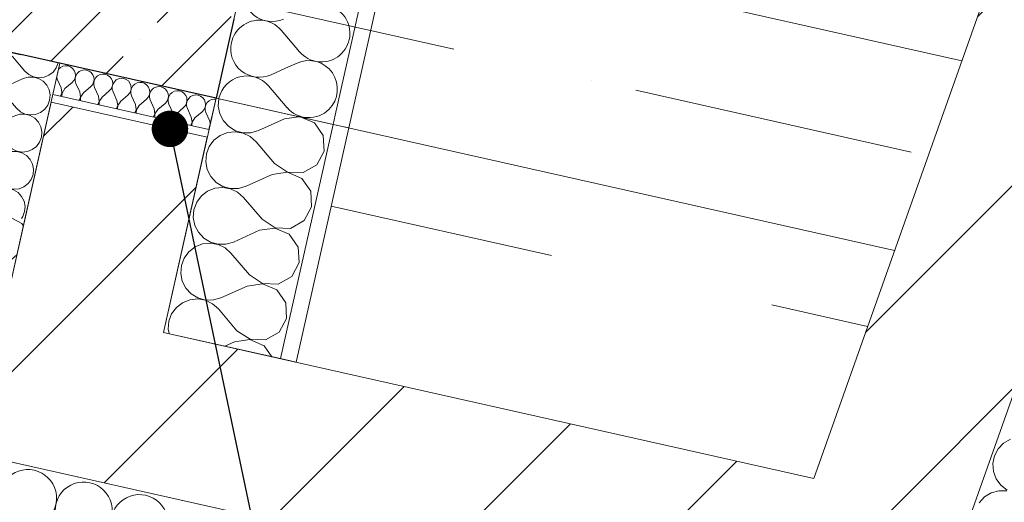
# Model space of a CAD drawing. Header units: millimetres. Extents: x -7213913 to -6930487, y 6129472 to 6354980.
# Tile 221 of 256: x -7184854 to -7183623, y 6172943 to 6173547. Entities that reach past the tile are written whole.
import ezdxf
from ezdxf.enums import TextEntityAlignment as Align

# ---------------------------------------------------------------- set-up
doc = ezdxf.new("R2010")
doc.units = ezdxf.units.MM
doc.header["$MEASUREMENT"] = 0
doc.linetypes.add('Штриховая', pattern=[564.444447, 282.222223, -282.222223])
doc.linetypes.add('Штрихпунктирная', pattern=[670.277762, 352.777767, -176.388884, 0, -141.111112])
for name, color, linetype, lineweight in [('0_Ном._пера__1', 7, 'Continuous', 0), ('АР-Стены_внешние_.АР_Ном._пера__1', 7, 'Continuous', 0), ('АР-Стены_внешние_.АР_Ном._пера__120', 7, 'Continuous', 0), ('АР-Стены_внутренние_пилоны.АР_Ном._пера__1', 7, 'Continuous', 30), ('АР-Чертеж-Оси_Осевые размеры.АР_Ном._пера__120', 7, 'Continuous', 0), ('АР-Чертеж-Размеры.АР_Ном._пера__1', 7, 'Continuous', 0)]:
    doc.layers.add(name, color=color, linetype=linetype, lineweight=lineweight)
for name, color, linetype in [('АР-Стены_внешние_.АР', 7, 'Continuous'), ('АР-Стены_внутренние_пилоны.АР', 7, 'Continuous'), ('АР-Чертеж-Оси_Осевые размеры.АР', 7, 'Continuous')]:
    doc.layers.add(name, color=color, linetype=linetype)
doc.styles.add('РЎР“Р•РќР•Р\xa0Р\x98Р\xa0_РЎРўР\x98Р›Р¬_5', font='GOTHIC.TTF')
doc.dimstyles.new('СГЕНЕРИР_СТИЛЬ__9', dxfattribs={"dimtxt": 0.18, "dimasz": 91.2, "dimexe": 0.18, "dimexo": 0.0625, "dimgap": 0, "dimtad": 0, "dimtih": 1, "dimtoh": 1, "dimdec": 4, "dimzin": 0, "dimdsep": 46, "dimcen": 0.09, "dimadec": 0, "dimazin": 0, "dimtfac": 1, "dimtdec": 4, "dimtmove": 0, "dimatfit": 3, "dimldrblk": 'ARROWHEAD_11', "dimfxl": 1, "dimtolj": 1, "dimtzin": 0, "dimarcsym": 0})
pattern_1 = [(45, (-6566190.34, 6562677.8), (-84.852814, 84.852814), []), (45, (-6566232.77, 6562720.22), (-84.852814, 84.852814), [90, -30, 0, -30])]
pattern_2 = [(45, (-6566190.34, 6563027.8), (-111.369318, 111.369318), [0, -105, 0, -157.5]), (110, (-6565840.34, 6563027.8), (148.001588, 53.868173), [0, -77, 0, -133])]
pattern_3 = [(45, (-6566190.34, 6562677.8), (-127.279217, 127.279217), [])]

# ---------------------------------------------------------------- blocks, each defined once
blk = doc.blocks.new('Стена_25_1', base_point=(-7187679.3, 6174266.1))
at = {"layer": 'АР-Стены_внутренние_пилоны.АР', "linetype": 'Continuous', "lineweight": 0, "true_color": 0x000000}
h = blk.add_hatch(dxfattribs=at)
h.set_pattern_fill('ЖЕЛЕЗОБЕТОН__PROJECT__0001', color=18, style=0, pattern_type=2)
h.set_pattern_definition(pattern_1)
h.paths.add_polyline_path([(-7187584.7, 6174116.8), (-7184852.7, 6173503.2), (-7184798, 6173747.1), (-7187529.9, 6174360.7)])
at = {"layer": 'АР-Стены_внутренние_пилоны.АР_Ном._пера__1', "color": 7, "linetype": 'Continuous', "lineweight": 30, "flags": 128}
blk.add_lwpolyline([(-7187584.7, 6174116.8), (-7184852.7, 6173503.2)], dxfattribs=at)
blk = doc.blocks.new('*X457', base_point=(-6566190.3, 6562677.8))
at = {"layer": 'АР-Стены_внешние_.АР_Ном._пера__1', "color": 7, "linetype": 'Continuous', "lineweight": 0}
for p, q in [((-7184521.9, 6173485.9), (-7184540, 6173477.7)), ((-7184520, 6173436.6), (-7184543.1, 6173463.8))]:
    blk.add_line(p, q, dxfattribs=at)
for centre, start, end in [((-7184554.7, 6173510.3), 128.8427, 167.3417), ((-7184554.7, 6173510.3), 167.3417, 294.2116), ((-7184570.3, 6173440.6), 40.4718, 167.3417), ((-7184570.3, 6173440.6), 167.3417, 168.5974), ((-7184492.8, 6173459.8), 220.4718, 314.9141), ((-7184508.4, 6173390.1), 65.3265, 89.3572)]:
    blk.add_arc(centre, 35.7, start, end, dxfattribs=at)
blk = doc.blocks.new('*X458', base_point=(-6566190.3, 6562677.8))
at = {"layer": 'АР-Стены_внешние_.АР_Ном._пера__1', "color": 7, "linetype": 'Continuous', "lineweight": 0}
for p, q in [((-7184504.3, 6173506.3), (-7184527.5, 6173533.5)), ((-7184507.4, 6173492.4), (-7184521.9, 6173485.9))]:
    blk.add_line(p, q, dxfattribs=at)
for centre, start, end in [((-7184539, 6173580), 167.3417, 294.2116), ((-7184477.1, 6173529.5), 220.4718, 114.2116), ((-7184554.7, 6173510.3), 40.4718, 128.8427), ((-7184492.8, 6173459.8), 314.9141, 114.2116)]:
    blk.add_arc(centre, 35.7, start, end, dxfattribs=at)
blk = doc.blocks.new('Стена_220_1', base_point=(-7184703.4, 6173597.8))
at = {"layer": 'АР-Стены_внешние_.АР', "linetype": 'Continuous', "lineweight": 0, "true_color": 0x000000}
h = blk.add_hatch(dxfattribs=at)
h.set_pattern_fill('ШТУКАТУРКА__ГИПС_01_0001', color=18, style=0, pattern_type=2)
h.set_pattern_definition(pattern_2)
h.paths.add_polyline_path([(-7184442.9, 6173411.2), (-7183284.5, 6178569), (-7183304, 6178573.4), (-7184459.9, 6173427.2)])
h = blk.add_hatch(dxfattribs=at)
h.set_pattern_fill('ЖЕЛЕЗОБЕТОН__PROJECT__0001', color=18, style=0, pattern_type=2)
h.set_pattern_definition(pattern_1)
h.paths.add_polyline_path([(-7184852.7, 6173503.2), (-7184608.8, 6173448.4), (-7184586.6, 6173547.2), (-7184798, 6173747.1)])
h = blk.add_hatch(dxfattribs=at)
h.set_pattern_fill('ШТУКАТУРКА__ГИПС_01_0001', color=18, style=0, pattern_type=2)
h.set_pattern_definition(pattern_2)
h.paths.add_polyline_path([(-7184459.9, 6173427.2), (-7184462.5, 6173415.6), (-7184442.9, 6173411.2)])
at = {"layer": 'АР-Стены_внешние_.АР_Ном._пера__1', "color": 7, "linetype": 'Continuous', "lineweight": 0}
blk.add_line((-7184459.9, 6173427.2), (-7183304, 6178573.4), dxfattribs=at)
at = {"layer": 'АР-Стены_внешние_.АР_Ном._пера__1', "color": 7, "linetype": 'Continuous', "lineweight": 0, "flags": 128}
blk.add_lwpolyline([(-7184442.9, 6173411.2), (-7183284.5, 6178569)], dxfattribs=at)
at = {"layer": 'АР-Стены_внутренние_пилоны.АР_Ном._пера__1', "color": 7, "linetype": 'Continuous', "lineweight": 30}
blk.add_line((-7184586.6, 6173547.2), (-7184608.8, 6173448.4), dxfattribs=at)
at = {"layer": 'АР-Стены_внутренние_пилоны.АР_Ном._пера__1', "color": 7, "linetype": 'Continuous', "lineweight": 0}
blk.add_line((-7184459.9, 6173427.2), (-7184462.5, 6173415.6), dxfattribs=at)
at = {"layer": 'АР-Стены_внутренние_пилоны.АР_Ном._пера__1', "color": 7, "linetype": 'Continuous', "lineweight": 30, "flags": 128}
blk.add_lwpolyline([(-7184608.8, 6173448.4), (-7184852.7, 6173503.2)], dxfattribs=at)
at = {"layer": 'АР-Стены_внутренние_пилоны.АР_Ном._пера__1', "color": 7, "linetype": 'Continuous', "lineweight": 0, "flags": 128}
for points in [[(-7184462.5, 6173415.6), (-7184608.8, 6173448.4)], [(-7184442.9, 6173411.2), (-7184462.5, 6173415.6)]]:
    blk.add_lwpolyline(points, dxfattribs=at)
at = {"layer": 'АР-Стены_внешние_.АР', "color": 7, "lineweight": 0}
for name in ['*X458', '*X457']:
    blk.add_blockref(name, (-6566190.3, 6562677.8), dxfattribs=at)
blk = doc.blocks.new('Стена_369_1', base_point=(-7183451.7, 6173829.4))
at = {"layer": 'АР-Стены_внешние_.АР', "linetype": 'Continuous', "lineweight": 0, "true_color": 0x000000}
h = blk.add_hatch(dxfattribs=at)
h.set_pattern_fill('БЛОКИ_БЕТОННЫЕ_ЭФФЕКТИВН_78', color=18, style=0, pattern_type=2)
h.set_pattern_definition(pattern_3)
h.paths.add_polyline_path([(-7183665.1, 6172929), (-7183357.5, 6173796), (-7183545.9, 6173862.9), (-7183861.6, 6172973.2)])
h = blk.add_hatch(dxfattribs=at)
h.set_pattern_fill('БЛОКИ_БЕТОННЫЕ_ЭФФЕКТИВН_78', color=18, style=0, pattern_type=2)
h.set_pattern_definition(pattern_3)
h.paths.add_polyline_path([(-7183861.6, 6172973.2), (-7183929, 6172783.3), (-7183732.4, 6172739.2)])
h = blk.add_hatch(dxfattribs=at)
h.set_pattern_fill('БЛОКИ_БЕТОННЫЕ_ЭФФЕКТИВН_78', color=18, style=0, pattern_type=2)
h.set_pattern_definition(pattern_3)
h.paths.add_polyline_path([(-7183861.6, 6172973.2), (-7183732.4, 6172739.2), (-7183665.1, 6172929)])
at = {"layer": 'АР-Стены_внешние_.АР_Ном._пера__1', "color": 7, "linetype": 'Continuous', "lineweight": 15, "flags": 128}
for points in [[(-7183545.9, 6173862.9), (-7183861.6, 6172973.2)], [(-7183732.4, 6172739.2), (-7183357.5, 6173796)]]:
    blk.add_lwpolyline(points, dxfattribs=at)
blk = doc.blocks.new('Стена_371_1', base_point=(-7185998.3, 6173350.6))
at = {"layer": 'АР-Стены_внешние_.АР', "linetype": 'Continuous', "lineweight": 0, "true_color": 0x000000}
h = blk.add_hatch(dxfattribs=at)
h.set_pattern_fill('БЛОКИ_БЕТОННЫЕ_ЭФФЕКТИВН_78', color=18, style=0, pattern_type=2)
h.set_pattern_definition(pattern_3)
h.paths.add_polyline_path([(-7185976.4, 6173448.1), (-7186020.2, 6173253), (-7183929, 6172783.3), (-7183861.6, 6172973.2)])
at = {"layer": 'АР-Стены_внешние_.АР_Ном._пера__1', "color": 7, "linetype": 'Continuous', "lineweight": 15, "flags": 128}
for points in [[(-7185906.8, 6173227.5), (-7183929, 6172783.3)], [(-7183861.6, 6172973.2), (-7184674.6, 6173155.7)]]:
    blk.add_lwpolyline(points, dxfattribs=at)
blk = doc.blocks.new('*X710', base_point=(-6566190.3, 6562677.8))
at = {"layer": 'АР-Стены_внешние_.АР_Ном._пера__1', "color": 7, "linetype": 'Continuous', "lineweight": 0}
for centre, start, end in [((-7184843.9, 6172948.5), 77.3418, 204.2117), ((-7184843.9, 6172948.5), 310.4719, 77.3418), ((-7184774.3, 6172932.9), 77.3418, 204.2117), ((-7184774.3, 6172932.9), 310.4719, 77.3418), ((-7184704.6, 6172917.2), 77.3418, 204.2117), ((-7184704.6, 6172917.2), 310.4719, 77.3418)]:
    blk.add_arc(centre, 35.7, start, end, dxfattribs=at)
blk = doc.blocks.new('Стена_375_1', base_point=(-7185906.9, 6173227.5))
at = {"layer": 'АР-Стены_внешние_.АР_Ном._пера__1', "color": 7, "linetype": 'Continuous', "lineweight": 0, "flags": 128}
blk.add_lwpolyline([(-7183732.4, 6172739.2), (-7185906.9, 6173227.5)], dxfattribs=at)
at = {"layer": 'АР-Стены_внешние_.АР', "color": 7, "lineweight": 0}
blk.add_blockref('*X710', (-6566190.3, 6562677.8), dxfattribs=at)
blk = doc.blocks.new('*X719', base_point=(-6566190.3, 6562677.8))
at = {"layer": 'АР-Стены_внешние_.АР_Ном._пера__1', "color": 7, "linetype": 'Continuous', "lineweight": 0}
for p, q in [((-7183615.8, 6173022.4), (-7183624.3, 6173017.3)), ((-7183631, 6173010.2), (-7183635.6, 6173001.4)), ((-7183624.3, 6173017.3), (-7183631, 6173010.2)), ((-7183635.6, 6173001.4), (-7183637.6, 6172991.8)), ((-7183637.6, 6172991.8), (-7183636.8, 6172981.9)), ((-7183636.8, 6172981.9), (-7183633.5, 6172972.7)), ((-7183633.5, 6172972.7), (-7183627.7, 6172964.7)), ((-7183627.7, 6172964.7), (-7183619.9, 6172958.6)), ((-7183648.2, 6172950), (-7183654.9, 6172942.8)), ((-7183639.7, 6172955.1), (-7183648.2, 6172950)), ((-7183630.2, 6172957.6), (-7183639.7, 6172955.1)), ((-7183620.3, 6172957.5), (-7183630.2, 6172957.6))]:
    blk.add_line(p, q, dxfattribs=at)
blk = doc.blocks.new('Стена_379_1', base_point=(-7183732.4, 6172739.2))
at = {"layer": 'АР-Стены_внешние_.АР_Ном._пера__1', "color": 7, "linetype": 'Continuous', "lineweight": 0, "flags": 128}
blk.add_lwpolyline([(-7183357.5, 6173796), (-7183732.4, 6172739.2)], dxfattribs=at)
at = {"layer": 'АР-Стены_внешние_.АР', "color": 7, "lineweight": 0}
blk.add_blockref('*X719', (-6566190.3, 6562677.8), dxfattribs=at)
blk = doc.blocks.new('Стена_394_1', base_point=(-7184891.6, 6173102))
at = {"layer": 'АР-Стены_внешние_.АР', "linetype": 'Continuous', "lineweight": 0, "true_color": 0x000000}
h = blk.add_hatch(dxfattribs=at)
h.set_pattern_fill('БЛОКИ_БЕТОННЫЕ_ЭФФЕКТИВН_78', color=18, style=0, pattern_type=2)
h.set_pattern_definition(pattern_3)
h.paths.add_polyline_path([(-7184674.6, 6173155.7), (-7184619.8, 6173399.6), (-7184814.9, 6173443.5), (-7184869.7, 6173199.6)])
at = {"layer": 'АР-Стены_внешние_.АР_Ном._пера__1', "color": 7, "linetype": 'Continuous', "lineweight": 15, "flags": 128}
for points in [[(-7184814.9, 6173443.5), (-7184869.7, 6173199.6)], [(-7184619.8, 6173399.6), (-7184814.9, 6173443.5)], [(-7184674.6, 6173155.7), (-7184619.8, 6173399.6)]]:
    blk.add_lwpolyline(points, dxfattribs=at)
blk = doc.blocks.new('*X741', base_point=(-6566190.3, 6562677.8))
at = {"layer": 'АР-Стены_внешние_.АР_Ном._пера__1', "color": 7, "linetype": 'Continuous', "lineweight": 0}
for p, q in [((-7184605.2, 6173447.6), (-7184606, 6173438.6)), ((-7184606, 6173438.6), (-7184604.1, 6173428.9)), ((-7184604.1, 6173428.9), (-7184599.6, 6173420.1)), ((-7184599.6, 6173420.1), (-7184592.9, 6173412.9)), ((-7184523.1, 6173422.7), (-7184555.7, 6173408)), ((-7184505.5, 6173425.2), (-7184523.1, 6173422.7)), ((-7184485.9, 6173417.8), (-7184500.6, 6173424.1)), ((-7184474.7, 6173401.8), (-7184485.9, 6173417.8)), ((-7184603.7, 6173401.9), (-7184611.5, 6173395.9)), ((-7184594.5, 6173405.6), (-7184603.7, 6173401.9)), ((-7184584.7, 6173406.6), (-7184594.5, 6173405.6)), ((-7184592.9, 6173412.9), (-7184584.5, 6173407.8)), ((-7184575, 6173404.9), (-7184584.7, 6173406.6)), ((-7184584.5, 6173407.8), (-7184575, 6173405.2)), ((-7184575, 6173405.2), (-7184565.1, 6173405.3)), ((-7184566.2, 6173400.6), (-7184575, 6173404.9)), ((-7184565.1, 6173405.3), (-7184555.7, 6173408)), ((-7184473.6, 6173382.3), (-7184474.7, 6173401.8)), ((-7184611.5, 6173395.9), (-7184617.3, 6173387.9)), ((-7184558.8, 6173394.1), (-7184566.2, 6173400.6)), ((-7184535.6, 6173366.9), (-7184558.8, 6173394.1)), ((-7184620.8, 6173378.7), (-7184621.6, 6173368.9)), ((-7184617.3, 6173387.9), (-7184620.8, 6173378.7)), ((-7184482.9, 6173365.1), (-7184473.6, 6173382.3)), ((-7184621.6, 6173368.9), (-7184619.7, 6173359.2)), ((-7184535.6, 6173366.9), (-7184519.4, 6173356.1)), ((-7184499.9, 6173355.4), (-7184482.9, 6173365.1)), ((-7184619.7, 6173359.2), (-7184615.2, 6173350.5)), ((-7184538.7, 6173353), (-7184571.3, 6173338.3)), ((-7184519.4, 6173355.8), (-7184538.7, 6173353)), ((-7184519.4, 6173356.1), (-7184499.9, 6173355.4)), ((-7184501.5, 6173348.1), (-7184519.4, 6173355.8)), ((-7184615.2, 6173350.5), (-7184608.5, 6173343.2)), ((-7184608.5, 6173343.2), (-7184600.1, 6173338.1)), ((-7184490.3, 6173332.1), (-7184501.5, 6173348.1)), ((-7184619.3, 6173332.2), (-7184627.1, 6173326.2)), ((-7184610.2, 6173335.9), (-7184619.3, 6173332.2)), ((-7184600.4, 6173336.9), (-7184610.2, 6173335.9)), ((-7184590.7, 6173335.2), (-7184600.4, 6173336.9)), ((-7184600.1, 6173338.1), (-7184590.6, 6173335.5)), ((-7184581.8, 6173330.9), (-7184590.7, 6173335.2)), ((-7184590.6, 6173335.5), (-7184580.8, 6173335.6)), ((-7184574.4, 6173324.4), (-7184581.8, 6173330.9)), ((-7184580.8, 6173335.6), (-7184571.3, 6173338.3)), ((-7184489.3, 6173312.6), (-7184490.3, 6173332.1)), ((-7184633, 6173318.3), (-7184636.5, 6173309)), ((-7184627.1, 6173326.2), (-7184633, 6173318.3)), ((-7184551.3, 6173297.2), (-7184574.4, 6173324.4)), ((-7184636.5, 6173309), (-7184637.3, 6173299.2)), ((-7184498.6, 6173295.4), (-7184489.3, 6173312.6)), ((-7184637.3, 6173299.2), (-7184635.4, 6173289.5)), ((-7184551.3, 6173297.2), (-7184535, 6173286.4)), ((-7184515.5, 6173285.7), (-7184498.6, 6173295.4)), ((-7184635.4, 6173289.5), (-7184630.9, 6173280.8)), ((-7184630.9, 6173280.8), (-7184624.2, 6173273.5)), ((-7184554.4, 6173283.3), (-7184587, 6173268.6)), ((-7184535.1, 6173286.1), (-7184554.4, 6173283.3)), ((-7184517.2, 6173278.4), (-7184535.1, 6173286.1)), ((-7184535, 6173286.4), (-7184515.5, 6173285.7)), ((-7184506, 6173262.4), (-7184517.2, 6173278.4)), ((-7184625.9, 6173266.2), (-7184635, 6173262.5)), ((-7184616.1, 6173267.2), (-7184625.9, 6173266.2)), ((-7184624.2, 6173273.5), (-7184615.8, 6173268.4)), ((-7184606.3, 6173265.5), (-7184616.1, 6173267.2)), ((-7184615.8, 6173268.4), (-7184606.3, 6173265.8)), ((-7184606.3, 6173265.8), (-7184596.4, 6173265.9)), ((-7184596.4, 6173265.9), (-7184587, 6173268.6)), ((-7184642.8, 6173256.5), (-7184648.6, 6173248.6)), ((-7184635, 6173262.5), (-7184642.8, 6173256.5)), ((-7184597.5, 6173261.2), (-7184606.3, 6173265.5)), ((-7184590.1, 6173254.7), (-7184597.5, 6173261.2)), ((-7184566.9, 6173227.5), (-7184590.1, 6173254.7)), ((-7184504.9, 6173242.9), (-7184506, 6173262.4)), ((-7184648.6, 6173248.6), (-7184652.1, 6173239.3)), ((-7184514.2, 6173225.7), (-7184504.9, 6173242.9)), ((-7184652.1, 6173239.3), (-7184652.9, 6173229.5)), ((-7184652.9, 6173229.5), (-7184651, 6173219.8)), ((-7184651, 6173219.8), (-7184646.6, 6173211.1)), ((-7184550.7, 6173216.4), (-7184570, 6173213.6)), ((-7184566.9, 6173227.5), (-7184550.7, 6173216.7)), ((-7184550.7, 6173216.7), (-7184531.2, 6173216)), ((-7184532.8, 6173208.7), (-7184550.7, 6173216.4)), ((-7184531.2, 6173216), (-7184514.2, 6173225.7)), ((-7184646.6, 6173211.1), (-7184639.9, 6173203.8)), ((-7184570, 6173213.6), (-7184602.6, 6173198.9)), ((-7184521.6, 6173192.7), (-7184532.8, 6173208.7)), ((-7184650.7, 6173192.8), (-7184658.4, 6173186.8)), ((-7184641.5, 6173196.5), (-7184650.7, 6173192.8)), ((-7184631.7, 6173197.5), (-7184641.5, 6173196.5)), ((-7184639.9, 6173203.8), (-7184631.4, 6173198.7)), ((-7184622, 6173195.8), (-7184631.7, 6173197.5)), ((-7184631.4, 6173198.7), (-7184621.9, 6173196.1)), ((-7184613.1, 6173191.5), (-7184622, 6173195.8)), ((-7184621.9, 6173196.1), (-7184612.1, 6173196.2)), ((-7184612.1, 6173196.2), (-7184602.6, 6173198.9)), ((-7184520.6, 6173173.2), (-7184521.6, 6173192.7)), ((-7184658.4, 6173186.8), (-7184664.3, 6173178.9)), ((-7184605.8, 6173185), (-7184613.1, 6173191.5)), ((-7184582.6, 6173157.8), (-7184605.8, 6173185)), ((-7184667.8, 6173169.6), (-7184668.6, 6173159.8)), ((-7184664.3, 6173178.9), (-7184667.8, 6173169.6)), ((-7184529.9, 6173156), (-7184520.6, 6173173.2)), ((-7184668.6, 6173159.8), (-7184667.5, 6173154.2)), ((-7184582.6, 6173157.8), (-7184566.3, 6173147)), ((-7184546.8, 6173146.3), (-7184529.9, 6173156)), ((-7184585.7, 6173143.9), (-7184597.7, 6173138.5)), ((-7184566.4, 6173146.7), (-7184585.7, 6173143.9)), ((-7184548.5, 6173139), (-7184566.4, 6173146.7)), ((-7184566.3, 6173147), (-7184546.8, 6173146.3)), ((-7184538.9, 6173125.3), (-7184548.5, 6173139))]:
    blk.add_line(p, q, dxfattribs=at)
blk = doc.blocks.new('Стена_395_1', base_point=(-7184601.4, 6173139.3))
at = {"layer": 'АР-Стены_внешние_.АР', "linetype": 'Continuous', "lineweight": 0, "true_color": 0x000000}
h = blk.add_hatch(dxfattribs=at)
h.set_pattern_fill('ШТУКАТУРКА__ГИПС_01_0001', color=18, style=0, pattern_type=2)
h.set_pattern_definition(pattern_2)
h.paths.add_polyline_path([(-7184508.7, 6173118.5), (-7184442.9, 6173411.2), (-7184462.5, 6173415.6), (-7184528.2, 6173122.9)])
at = {"layer": 'АР-Стены_внешние_.АР_Ном._пера__1', "color": 7, "linetype": 'Continuous', "lineweight": 0}
blk.add_line((-7184528.2, 6173122.9), (-7184462.5, 6173415.6), dxfattribs=at)
at = {"layer": 'АР-Стены_внешние_.АР_Ном._пера__1', "color": 7, "linetype": 'Continuous', "lineweight": 0, "flags": 128}
for points in [[(-7184608.8, 6173448.4), (-7184674.6, 6173155.7)], [(-7184462.5, 6173415.6), (-7184608.8, 6173448.4)], [(-7184442.9, 6173411.2), (-7184462.5, 6173415.6)], [(-7184508.7, 6173118.5), (-7184442.9, 6173411.2)], [(-7184528.2, 6173122.9), (-7184674.6, 6173155.7)], [(-7184508.7, 6173118.5), (-7184528.2, 6173122.9)]]:
    blk.add_lwpolyline(points, dxfattribs=at)
at = {"layer": 'АР-Стены_внешние_.АР', "color": 7, "lineweight": 0}
blk.add_blockref('*X741', (-6566190.3, 6562677.8), dxfattribs=at)
blk = doc.blocks.new('*X749', base_point=(-6566190.3, 6562677.8))
at = {"layer": 'АР-Стены_внешние_.АР_Ном._пера__1', "color": 7, "linetype": 'Continuous', "lineweight": 0}
for p, q in [((-7184800.3, 6173488.4), (-7184803.2, 6173486.9)), ((-7184797.1, 6173489), (-7184800.3, 6173488.4)), ((-7184793.8, 6173488.8), (-7184797.1, 6173489)), ((-7184790.7, 6173487.6), (-7184793.8, 6173488.8)), ((-7184788.1, 6173485.6), (-7184790.7, 6173487.6)), ((-7184805.6, 6173484.7), (-7184805.7, 6173484.6)), ((-7184803.2, 6173486.9), (-7184805.6, 6173484.7)), ((-7184786.1, 6173483), (-7184788.1, 6173485.6)), ((-7184784.8, 6173480), (-7184786.1, 6173483)), ((-7184785.1, 6173473.5), (-7184784.5, 6173476.7)), ((-7184784.1, 6173476.6), (-7184785, 6173473.5)), ((-7184784.5, 6173476.7), (-7184784.8, 6173480)), ((-7184782.4, 6173479.4), (-7184784.1, 6173476.6)), ((-7184780, 6173481.7), (-7184782.4, 6173479.4)), ((-7184777.1, 6173483.2), (-7184780, 6173481.7)), ((-7184773.8, 6173483.8), (-7184777.1, 6173483.2)), ((-7184770.6, 6173483.5), (-7184773.8, 6173483.8)), ((-7184767.5, 6173482.4), (-7184770.6, 6173483.5)), ((-7184764.8, 6173480.4), (-7184767.5, 6173482.4)), ((-7184762.8, 6173477.8), (-7184764.8, 6173480.4)), ((-7184761.6, 6173474.8), (-7184762.8, 6173477.8)), ((-7184756.8, 6173476.5), (-7184759.2, 6173474.2)), ((-7184753.8, 6173478), (-7184756.8, 6173476.5)), ((-7184750.6, 6173478.6), (-7184753.8, 6173478)), ((-7184747.3, 6173478.3), (-7184750.6, 6173478.6)), ((-7184744.3, 6173477.2), (-7184747.3, 6173478.3)), ((-7184741.6, 6173475.2), (-7184744.3, 6173477.2)), ((-7184739.6, 6173472.6), (-7184741.6, 6173475.2)), ((-7184807.9, 6173474.6), (-7184807.3, 6173472.3)), ((-7184802.4, 6173461.4), (-7184807.3, 6173472.3)), ((-7184797.7, 6173460.4), (-7184788.7, 6173468.1)), ((-7184788.7, 6173468.1), (-7184786.5, 6173470.5)), ((-7184786.5, 6173470.5), (-7184785.1, 6173473.5)), ((-7184785, 6173473.5), (-7184784.9, 6173470.2)), ((-7184784.9, 6173470.2), (-7184784, 6173467)), ((-7184779.1, 6173456.2), (-7184784, 6173467)), ((-7184774.5, 6173455.1), (-7184765.4, 6173462.9)), ((-7184765.4, 6173462.9), (-7184763.3, 6173465.3)), ((-7184763.3, 6173465.3), (-7184761.8, 6173468.3)), ((-7184761.8, 6173468.3), (-7184761.3, 6173471.5)), ((-7184760.9, 6173471.4), (-7184761.7, 6173468.3)), ((-7184761.7, 6173468.3), (-7184761.7, 6173465)), ((-7184761.7, 6173465), (-7184760.8, 6173461.8)), ((-7184761.3, 6173471.5), (-7184761.6, 6173474.8)), ((-7184759.2, 6173474.2), (-7184760.9, 6173471.4)), ((-7184740, 6173460.1), (-7184738.6, 6173463.1)), ((-7184738.4, 6173469.6), (-7184739.6, 6173472.6)), ((-7184738.6, 6173463.1), (-7184738, 6173466.3)), ((-7184737.6, 6173466.2), (-7184738.5, 6173463)), ((-7184738.5, 6173463), (-7184738.5, 6173459.8)), ((-7184738, 6173466.3), (-7184738.4, 6173469.6)), ((-7184735.9, 6173469), (-7184737.6, 6173466.2)), ((-7184733.5, 6173471.2), (-7184735.9, 6173469)), ((-7184730.6, 6173472.7), (-7184733.5, 6173471.2)), ((-7184727.4, 6173473.4), (-7184730.6, 6173472.7)), ((-7184724.1, 6173473.1), (-7184727.4, 6173473.4)), ((-7184721, 6173471.9), (-7184724.1, 6173473.1)), ((-7184718.4, 6173470), (-7184721, 6173471.9)), ((-7184716.4, 6173467.4), (-7184718.4, 6173470)), ((-7184715.2, 6173464.3), (-7184716.4, 6173467.4)), ((-7184714.8, 6173461.1), (-7184715.2, 6173464.3)), ((-7184712.7, 6173463.8), (-7184714.4, 6173461)), ((-7184710.3, 6173466), (-7184712.7, 6173463.8)), ((-7184707.4, 6173467.5), (-7184710.3, 6173466)), ((-7184704.1, 6173468.2), (-7184707.4, 6173467.5)), ((-7184700.9, 6173467.9), (-7184704.1, 6173468.2)), ((-7184697.8, 6173466.7), (-7184700.9, 6173467.9)), ((-7184695.2, 6173464.8), (-7184697.8, 6173466.7)), ((-7184693.1, 6173462.2), (-7184695.2, 6173464.8)), ((-7184680.9, 6173462.9), (-7184684.1, 6173462.3)), ((-7184677.6, 6173462.7), (-7184680.9, 6173462.9)), ((-7184674.6, 6173461.5), (-7184677.6, 6173462.7)), ((-7184803.1, 6173451.1), (-7184801.4, 6173455)), ((-7184801.4, 6173455), (-7184802.4, 6173461.4)), ((-7184801.3, 6173454.9), (-7184801.5, 6173450.7)), ((-7184797.7, 6173460.4), (-7184801.3, 6173454.9)), ((-7184778.2, 6173449.7), (-7184779.1, 6173456.2)), ((-7184774.5, 6173455.1), (-7184778.1, 6173449.7)), ((-7184755.9, 6173451), (-7184760.8, 6173461.8)), ((-7184755, 6173444.5), (-7184755.9, 6173451)), ((-7184751.3, 6173449.9), (-7184742.2, 6173457.6)), ((-7184742.2, 6173457.6), (-7184740, 6173460.1)), ((-7184738.5, 6173459.8), (-7184737.6, 6173456.6)), ((-7184732.7, 6173445.7), (-7184737.6, 6173456.6)), ((-7184728, 6173444.7), (-7184719, 6173452.4)), ((-7184719, 6173452.4), (-7184716.8, 6173454.9)), ((-7184716.8, 6173454.9), (-7184715.4, 6173457.8)), ((-7184715.4, 6173457.8), (-7184714.8, 6173461.1)), ((-7184714.4, 6173461), (-7184715.3, 6173457.8)), ((-7184715.3, 6173457.8), (-7184715.3, 6173454.5)), ((-7184715.3, 6173454.5), (-7184714.3, 6173451.4)), ((-7184709.5, 6173440.5), (-7184714.3, 6173451.4)), ((-7184693.6, 6173449.7), (-7184692.1, 6173452.6)), ((-7184691.9, 6173459.1), (-7184693.1, 6173462.2)), ((-7184692.1, 6173452.6), (-7184691.6, 6173455.9)), ((-7184691.2, 6173455.8), (-7184692, 6173452.6)), ((-7184692, 6173452.6), (-7184692, 6173449.3)), ((-7184691.6, 6173455.9), (-7184691.9, 6173459.1)), ((-7184689.5, 6173458.6), (-7184691.2, 6173455.8)), ((-7184687.1, 6173460.8), (-7184689.5, 6173458.6)), ((-7184684.1, 6173462.3), (-7184687.1, 6173460.8)), ((-7184671.9, 6173459.6), (-7184674.6, 6173461.5)), ((-7184669.9, 6173457), (-7184671.9, 6173459.6)), ((-7184668.7, 6173453.9), (-7184669.9, 6173457)), ((-7184668.9, 6173447.4), (-7184668.3, 6173450.7)), ((-7184667.9, 6173450.6), (-7184668.8, 6173447.4)), ((-7184668.3, 6173450.7), (-7184668.7, 6173453.9)), ((-7184666.2, 6173453.4), (-7184667.9, 6173450.6)), ((-7184663.8, 6173455.6), (-7184666.2, 6173453.4)), ((-7184660.9, 6173457.1), (-7184663.8, 6173455.6)), ((-7184657.7, 6173457.7), (-7184660.9, 6173457.1)), ((-7184654.4, 6173457.5), (-7184657.7, 6173457.7)), ((-7184651.3, 6173456.3), (-7184654.4, 6173457.5)), ((-7184648.7, 6173454.3), (-7184651.3, 6173456.3)), ((-7184646.7, 6173451.7), (-7184648.7, 6173454.3)), ((-7184645.5, 6173448.7), (-7184646.7, 6173451.7)), ((-7184640.6, 6173450.4), (-7184643, 6173448.1)), ((-7184637.7, 6173451.9), (-7184640.6, 6173450.4)), ((-7184634.4, 6173452.5), (-7184637.7, 6173451.9)), ((-7184631.2, 6173452.2), (-7184634.4, 6173452.5)), ((-7184628.1, 6173451.1), (-7184631.2, 6173452.2)), ((-7184625.5, 6173449.1), (-7184628.1, 6173451.1)), ((-7184779.9, 6173445.9), (-7184778.2, 6173449.7)), ((-7184778.1, 6173449.7), (-7184778.2, 6173445.5)), ((-7184756.6, 6173440.6), (-7184755, 6173444.5)), ((-7184754.9, 6173444.5), (-7184755, 6173440.3)), ((-7184751.3, 6173449.9), (-7184754.9, 6173444.5)), ((-7184733.4, 6173435.4), (-7184731.7, 6173439.3)), ((-7184731.7, 6173439.3), (-7184732.7, 6173445.7)), ((-7184731.6, 6173439.3), (-7184731.8, 6173435.1)), ((-7184728, 6173444.7), (-7184731.6, 6173439.3)), ((-7184708.5, 6173434.1), (-7184709.5, 6173440.5)), ((-7184704.8, 6173439.5), (-7184708.4, 6173434.1)), ((-7184704.8, 6173439.5), (-7184695.7, 6173447.2)), ((-7184695.7, 6173447.2), (-7184693.6, 6173449.7)), ((-7184692, 6173449.3), (-7184691.1, 6173446.2)), ((-7184686.2, 6173435.3), (-7184691.1, 6173446.2)), ((-7184681.6, 6173434.3), (-7184672.5, 6173442)), ((-7184672.5, 6173442), (-7184670.3, 6173444.5)), ((-7184670.3, 6173444.5), (-7184668.9, 6173447.4)), ((-7184668.8, 6173447.4), (-7184668.8, 6173444.1)), ((-7184668.8, 6173444.1), (-7184667.9, 6173441)), ((-7184663, 6173430.1), (-7184667.9, 6173441)), ((-7184649.3, 6173436.8), (-7184647.1, 6173439.2)), ((-7184647.1, 6173439.2), (-7184645.7, 6173442.2)), ((-7184645.7, 6173442.2), (-7184645.1, 6173445.4)), ((-7184644.7, 6173445.3), (-7184645.6, 6173442.2)), ((-7184645.6, 6173442.2), (-7184645.6, 6173438.9)), ((-7184645.6, 6173438.9), (-7184644.6, 6173435.7)), ((-7184645.1, 6173445.4), (-7184645.5, 6173448.7)), ((-7184643, 6173448.1), (-7184644.7, 6173445.3)), ((-7184623.4, 6173446.5), (-7184625.5, 6173449.1)), ((-7184622.2, 6173443.5), (-7184623.4, 6173446.5)), ((-7184622.4, 6173437), (-7184621.9, 6173440.2)), ((-7184621.5, 6173440.1), (-7184622.4, 6173437)), ((-7184621.9, 6173440.2), (-7184622.2, 6173443.5)), ((-7184619.8, 6173442.9), (-7184621.5, 6173440.1)), ((-7184617.4, 6173445.2), (-7184619.8, 6173442.9)), ((-7184614.4, 6173446.7), (-7184617.4, 6173445.2)), ((-7184611.2, 6173447.3), (-7184614.4, 6173446.7)), ((-7184609.1, 6173447.1), (-7184611.2, 6173447.3)), ((-7184710.2, 6173430.2), (-7184708.5, 6173434.1)), ((-7184708.4, 6173434.1), (-7184708.6, 6173429.8)), ((-7184687, 6173425), (-7184685.3, 6173428.9)), ((-7184685.3, 6173428.9), (-7184686.2, 6173435.3)), ((-7184685.2, 6173428.9), (-7184685.3, 6173424.6)), ((-7184681.6, 6173434.3), (-7184685.2, 6173428.9)), ((-7184662, 6173423.7), (-7184663, 6173430.1)), ((-7184658.3, 6173429.1), (-7184661.9, 6173423.6)), ((-7184658.3, 6173429.1), (-7184649.3, 6173436.8)), ((-7184639.8, 6173424.9), (-7184644.6, 6173435.7)), ((-7184635.1, 6173423.8), (-7184626.1, 6173431.6)), ((-7184626.1, 6173431.6), (-7184623.9, 6173434)), ((-7184623.9, 6173434), (-7184622.4, 6173437)), ((-7184622.4, 6173437), (-7184622.3, 6173433.7)), ((-7184622.3, 6173433.7), (-7184621.4, 6173430.5)), ((-7184616.5, 6173419.7), (-7184621.4, 6173430.5)), ((-7184663.7, 6173419.8), (-7184662, 6173423.7)), ((-7184661.9, 6173423.6), (-7184662.1, 6173419.4)), ((-7184640.5, 6173414.6), (-7184638.8, 6173418.4)), ((-7184638.8, 6173418.4), (-7184639.8, 6173424.9)), ((-7184638.7, 6173418.4), (-7184638.9, 6173414.2)), ((-7184635.1, 6173423.8), (-7184638.7, 6173418.4)), ((-7184616, 6173416.3), (-7184616.5, 6173419.7))]:
    blk.add_line(p, q, dxfattribs=at)
blk = doc.blocks.new('Штриховка_4_1', base_point=(-6566190.3, 6562677.8))
at = {"layer": 'АР-Стены_внешние_.АР_Ном._пера__1', "color": 7, "linetype": 'Continuous', "lineweight": 0, "flags": 128}
blk.add_lwpolyline([(-7184608.8, 6173448.4), (-7184804, 6173492.3), (-7184812.7, 6173453.2), (-7184617.6, 6173409.4)], close=True, dxfattribs=at)
at = {"layer": 'АР-Стены_внешние_.АР_Ном._пера__1', "color": 7, "linetype": 'Continuous', "lineweight": 0}
blk.add_blockref('*X749', (-6566190.3, 6562677.8), dxfattribs=at)
blk = doc.blocks.new('*X765', base_point=(-6566190.3, 6562677.8))
at = {"layer": '0_Ном._пера__1', "color": 7, "linetype": 'Continuous', "lineweight": 0}
for p, q in [((-7184922.5, 6173307.8), (-7184933.2, 6173300.4)), ((-7184909.5, 6173308.6), (-7184922.5, 6173307.8)), ((-7184898.1, 6173302.4), (-7184909.5, 6173308.6)), ((-7184933.2, 6173300.4), (-7184933.3, 6173300.1)), ((-7184891.6, 6173291.1), (-7184898.1, 6173302.4)), ((-7184892.1, 6173278.1), (-7184891.6, 6173291.1)), ((-7184876.1, 6173297.4), (-7184886.7, 6173290)), ((-7184863.1, 6173298.1), (-7184876.1, 6173297.4)), ((-7184851.6, 6173291.9), (-7184863.1, 6173298.1)), ((-7184849.7, 6173288.5), (-7184851.6, 6173291.9)), ((-7184899.3, 6173267.2), (-7184892.1, 6173278.1)), ((-7184886.7, 6173290), (-7184891.9, 6173278)), ((-7184891.9, 6173278), (-7184890, 6173265.1)), ((-7184899.3, 6173267.2), (-7184907.9, 6173259.9)), ((-7184890, 6173265.1), (-7184880.2, 6173243.4)), ((-7184878.4, 6173237.1), (-7184880.2, 6173243.4)), ((-7184870.9, 6173241.3), (-7184875.3, 6173236.4)), ((-7184857.8, 6173252.6), (-7184870.9, 6173241.3)), ((-7184880.1, 6173224.2), (-7184878.3, 6173230.5)), ((-7184878.2, 6173230.5), (-7184879.3, 6173224)), ((-7184878.3, 6173230.5), (-7184878.4, 6173237.1)), ((-7184875.3, 6173236.4), (-7184878.2, 6173230.5)), ((-7184882.6, 6173220), (-7184880.1, 6173224.2)), ((-7184879.3, 6173224), (-7184878.6, 6173217.5)), ((-7184878.6, 6173217.5), (-7184876.2, 6173211.4)), ((-7184876.2, 6173211.4), (-7184872.1, 6173206.2)), ((-7184872.1, 6173206.2), (-7184868.8, 6173203.7))]:
    blk.add_line(p, q, dxfattribs=at)
blk = doc.blocks.new('Стена_400_1', base_point=(-7187579.7, 6173910.7))
at = {"layer": '0_Ном._пера__1', "color": 7, "linetype": 'Continuous', "lineweight": 0, "flags": 128}
blk.add_lwpolyline([(-7184869.7, 6173199.6), (-7184847.8, 6173297.1)], dxfattribs=at)
at = {"color": 7, "lineweight": 0}
blk.add_blockref('*X765', (-6566190.3, 6562677.8), dxfattribs=at)
blk = doc.blocks.new('*X769', base_point=(-6566190.3, 6562677.8))
at = {"layer": '0_Ном._пера__1', "color": 7, "linetype": 'Continuous', "lineweight": 0}
for p, q in [((-7184898.3, 6173501.6), (-7184904.5, 6173490.2)), ((-7184887, 6173508.1), (-7184898.3, 6173501.6)), ((-7184874, 6173507.6), (-7184887, 6173508.1)), ((-7184874.7, 6173508.1), (-7184873.9, 6173507.8)), ((-7184863.1, 6173500.4), (-7184874, 6173507.6)), ((-7184873.9, 6173507.8), (-7184873.5, 6173507.9)), ((-7184863.1, 6173500.4), (-7184847.7, 6173482.3)), ((-7184904.5, 6173490.2), (-7184903.7, 6173477.2)), ((-7184808.6, 6173486.4), (-7184806.3, 6173492.5)), ((-7184806.3, 6173492.5), (-7184806.3, 6173492.8)), ((-7184903.7, 6173477.2), (-7184896.3, 6173466.5)), ((-7184843.5, 6173474.9), (-7184849.8, 6173473)), ((-7184847.7, 6173482.3), (-7184842.8, 6173477.9)), ((-7184836.9, 6173474.9), (-7184843.5, 6173474.9)), ((-7184842.8, 6173477.9), (-7184836.8, 6173475.1)), ((-7184830.6, 6173473.2), (-7184836.9, 6173474.9)), ((-7184836.8, 6173475.1), (-7184830.4, 6173474)), ((-7184823.8, 6173474.6), (-7184817.7, 6173477.1)), ((-7184817.7, 6173477.1), (-7184812.5, 6173481.1)), ((-7184812.5, 6173481.1), (-7184808.6, 6173486.4)), ((-7184896.3, 6173466.5), (-7184884.4, 6173461.4)), ((-7184884.4, 6173461.4), (-7184871.5, 6173463.2)), ((-7184871.5, 6173463.2), (-7184849.8, 6173473)), ((-7184824.9, 6173469.7), (-7184830.6, 6173473.2)), ((-7184830.4, 6173474), (-7184823.8, 6173474.6)), ((-7184820.5, 6173464.9), (-7184824.9, 6173469.7)), ((-7184817.5, 6173459.1), (-7184820.5, 6173464.9)), ((-7184908.7, 6173455.2), (-7184914.9, 6173443.7)), ((-7184897.4, 6173461.6), (-7184908.7, 6173455.2)), ((-7184884.4, 6173461.2), (-7184897.4, 6173461.6)), ((-7184873.6, 6173454), (-7184884.4, 6173461.2)), ((-7184873.6, 6173454), (-7184858.1, 6173435.8)), ((-7184816.2, 6173452.6), (-7184817.5, 6173459.1)), ((-7184816.8, 6173446.1), (-7184816.2, 6173452.6)), ((-7184914.9, 6173443.7), (-7184914.2, 6173430.7)), ((-7184823, 6173434.6), (-7184819.1, 6173439.9)), ((-7184819.1, 6173439.9), (-7184816.8, 6173446.1)), ((-7184914.2, 6173430.7), (-7184906.7, 6173420.1)), ((-7184881.9, 6173416.8), (-7184860.2, 6173426.5)), ((-7184853.9, 6173428.4), (-7184860.2, 6173426.5)), ((-7184858.1, 6173435.8), (-7184853.2, 6173431.5)), ((-7184847.3, 6173428.4), (-7184853.9, 6173428.4)), ((-7184853.2, 6173431.5), (-7184847.3, 6173428.6)), ((-7184847.3, 6173428.6), (-7184840.8, 6173427.5)), ((-7184841, 6173426.7), (-7184847.3, 6173428.4)), ((-7184835.4, 6173423.3), (-7184841, 6173426.7)), ((-7184840.8, 6173427.5), (-7184834.3, 6173428.2)), ((-7184834.3, 6173428.2), (-7184828.2, 6173430.6)), ((-7184828.2, 6173430.6), (-7184823, 6173434.6)), ((-7184907.8, 6173415.1), (-7184919.1, 6173408.7)), ((-7184894.8, 6173414.7), (-7184907.8, 6173415.1)), ((-7184906.7, 6173420.1), (-7184894.8, 6173414.9)), ((-7184894.8, 6173414.9), (-7184881.9, 6173416.8)), ((-7184884, 6173407.5), (-7184894.8, 6173414.7)), ((-7184830.9, 6173418.5), (-7184835.4, 6173423.3)), ((-7184827.9, 6173412.6), (-7184830.9, 6173418.5)), ((-7184919.1, 6173408.7), (-7184925.3, 6173397.3)), ((-7184884, 6173407.5), (-7184868.5, 6173389.4)), ((-7184826.7, 6173406.2), (-7184827.9, 6173412.6)), ((-7184827.2, 6173399.6), (-7184826.7, 6173406.2)), ((-7184925.3, 6173397.3), (-7184924.6, 6173384.3)), ((-7184868.5, 6173389.4), (-7184863.6, 6173385)), ((-7184833.4, 6173388.2), (-7184829.5, 6173393.5)), ((-7184829.5, 6173393.5), (-7184827.2, 6173399.6)), ((-7184924.6, 6173384.3), (-7184917.2, 6173373.6)), ((-7184892.3, 6173370.3), (-7184870.6, 6173380.1)), ((-7184864.3, 6173381.9), (-7184870.6, 6173380.1)), ((-7184857.8, 6173382), (-7184864.3, 6173381.9)), ((-7184863.6, 6173385), (-7184857.7, 6173382.2)), ((-7184851.4, 6173380.2), (-7184857.8, 6173382)), ((-7184857.7, 6173382.2), (-7184851.2, 6173381)), ((-7184845.8, 6173376.8), (-7184851.4, 6173380.2)), ((-7184851.2, 6173381), (-7184844.7, 6173381.7)), ((-7184841.3, 6173372), (-7184845.8, 6173376.8)), ((-7184844.7, 6173381.7), (-7184838.6, 6173384.2)), ((-7184838.6, 6173384.2), (-7184833.4, 6173388.2)), ((-7184918.3, 6173368.7), (-7184929.6, 6173362.2)), ((-7184905.3, 6173368.2), (-7184918.3, 6173368.7)), ((-7184917.2, 6173373.6), (-7184905.2, 6173368.4)), ((-7184894.4, 6173361), (-7184905.3, 6173368.2)), ((-7184905.2, 6173368.4), (-7184892.3, 6173370.3)), ((-7184838.4, 6173366.1), (-7184841.3, 6173372)), ((-7184837.1, 6173359.7), (-7184838.4, 6173366.1)), ((-7184929.6, 6173362.2), (-7184935.8, 6173350.8)), ((-7184894.4, 6173361), (-7184879, 6173342.9)), ((-7184839.9, 6173347), (-7184837.6, 6173353.2)), ((-7184837.6, 6173353.2), (-7184837.1, 6173359.7)), ((-7184935.8, 6173350.8), (-7184935, 6173337.8)), ((-7184879, 6173342.9), (-7184874.1, 6173338.6)), ((-7184849, 6173337.7), (-7184843.8, 6173341.7)), ((-7184843.8, 6173341.7), (-7184839.9, 6173347)), ((-7184935, 6173337.8), (-7184927.6, 6173327.1)), ((-7184927.6, 6173327.1), (-7184915.7, 6173322)), ((-7184902.8, 6173323.9), (-7184881.1, 6173333.6)), ((-7184874.8, 6173335.5), (-7184881.1, 6173333.6)), ((-7184868.2, 6173335.5), (-7184874.8, 6173335.5)), ((-7184874.1, 6173338.6), (-7184868.1, 6173335.7)), ((-7184861.9, 6173333.8), (-7184868.2, 6173335.5)), ((-7184868.1, 6173335.7), (-7184861.7, 6173334.6)), ((-7184856.2, 6173330.4), (-7184861.9, 6173333.8)), ((-7184861.7, 6173334.6), (-7184855.1, 6173335.3)), ((-7184851.8, 6173325.5), (-7184856.2, 6173330.4)), ((-7184855.1, 6173335.3), (-7184849, 6173337.7)), ((-7184928.7, 6173322.2), (-7184937.4, 6173317.3)), ((-7184915.7, 6173321.8), (-7184928.7, 6173322.2)), ((-7184915.7, 6173322), (-7184902.8, 6173323.9)), ((-7184904.9, 6173314.6), (-7184915.7, 6173321.8)), ((-7184848.8, 6173319.7), (-7184851.8, 6173325.5)), ((-7184847.5, 6173313.2), (-7184848.8, 6173319.7)), ((-7184904.9, 6173314.6), (-7184900, 6173308.9)), ((-7184850.4, 6173300.5), (-7184848.1, 6173306.7)), ((-7184848.1, 6173306.7), (-7184847.5, 6173313.2)), ((-7184852.2, 6173298.1), (-7184850.4, 6173300.5))]:
    blk.add_line(p, q, dxfattribs=at)
blk = doc.blocks.new('Стена_401_1', base_point=(-7184901.5, 6173514.2))
at = {"layer": '0_Ном._пера__1', "color": 7, "linetype": 'Continuous', "lineweight": 0, "flags": 128}
for points in [[(-7184901.5, 6173514.2), (-7184945.3, 6173319.1)], [(-7184901.5, 6173514.2), (-7184804, 6173492.3)], [(-7184847.8, 6173297.1), (-7184804, 6173492.3)]]:
    blk.add_lwpolyline(points, dxfattribs=at)
at = {"color": 7, "lineweight": 0}
blk.add_blockref('*X769', (-6566190.3, 6562677.8), dxfattribs=at)
blk = doc.blocks.new('ARROWHEAD_11')
at = {"color": 0, "linetype": 'Continuous', "lineweight": 0}
blk.add_line((0, 0), (-1, 0), dxfattribs=at)
at = {"color": 0, "linetype": 'Continuous', "lineweight": 0, "const_width": 0.25, "flags": 128}
blk.add_lwpolyline([(-0.125, 0, 1), (0.125, 0, 1)], format="xyb", close=True, dxfattribs=at)
blk = doc.blocks.new('Стандартный Маркер Сетки[169]_1', base_point=(-7209178.4, 6179094.6))
at = {"layer": 'АР-Чертеж-Оси_Осевые размеры.АР_Ном._пера__120', "color": 7, "linetype": 'Штрихпунктирная', "lineweight": 0}
for p, q in [((-7208202.8, 6178875.5), (-7184083.8, 6173458.5)), ((-7184083.8, 6173458.5), (-7183108.1, 6173239.3))]:
    blk.add_line(p, q, dxfattribs=at)
at = {"layer": 'АР-Чертеж-Оси_Осевые размеры.АР_Ном._пера__120', "color": 7, "lineweight": 0, "style": 'РЎР“Р•РќР•Р\xa0Р\x98Р\xa0_РЎРўР\x98Р›Р¬_5'}
blk.add_attdef('AC_MarkerText_1', text='', height=350, rotation=347.3417, dxfattribs=at).set_placement((-7209596.4, 6179385.2), align=Align.TOP_CENTER)
blk = doc.blocks.new('Стандартный Маркер Сетки[217]_1', base_point=(-7209178.4, 6179094.6))
at = {"layer": 'АР-Чертеж-Оси_Осевые размеры.АР_Ном._пера__120', "color": 7, "linetype": 'Штрихпунктирная', "lineweight": 0}
for p, q in [((-7208202.8, 6178875.5), (-7184083.8, 6173458.5)), ((-7184083.8, 6173458.5), (-7183108.1, 6173239.3))]:
    blk.add_line(p, q, dxfattribs=at)
at = {"layer": 'АР-Чертеж-Оси_Осевые размеры.АР_Ном._пера__120', "color": 7, "lineweight": 0, "style": 'РЎР“Р•РќР•Р\xa0Р\x98Р\xa0_РЎРўР\x98Р›Р¬_5'}
blk.add_attdef('AC_MarkerText_1', text='', height=350, rotation=347.3417, dxfattribs=at).set_placement((-7209596.4, 6179385.2), align=Align.TOP_CENTER)

msp = doc.modelspace()

# ---------------------------------------------------------------- linework, layer by layer
at = {"layer": 'АР-Стены_внешние_.АР_Ном._пера__120', "color": 7, "linetype": 'Continuous', "lineweight": 0, "flags": 128}
msp.add_lwpolyline([(-7183676.4, 6173495.2), (-7184554, 6173692.4), (-7184608.8, 6173448.4), (-7183760.6, 6173257.9)], dxfattribs=at)
at = {"layer": 'АР-Стены_внешние_.АР_Ном._пера__120', "color": 7, "linetype": 'Штриховая', "lineweight": 0, "flags": 128}
msp.add_lwpolyline([(-7184464.9, 6173313.6), (-7183794.3, 6173163)], dxfattribs=at)

# ---------------------------------------------------------------- block references
at = {"color": 7, "lineweight": 0}
for name, p in [('Стена_400_1', (-7187579.7, 6173910.7)), ('Стена_401_1', (-7184901.5, 6173514.2))]:
    msp.add_blockref(name, p, dxfattribs=at)
at = {"layer": 'АР-Стены_внешние_.АР', "color": 7, "lineweight": 0}
for name, p in [('Стена_220_1', (-7184703.4, 6173597.8)), ('Стена_369_1', (-7183451.7, 6173829.4)), ('Стена_379_1', (-7183732.4, 6172739.2)), ('Стена_371_1', (-7185998.3, 6173350.6)), ('Стена_394_1', (-7184891.6, 6173102)), ('Стена_395_1', (-7184601.4, 6173139.3)), ('Стена_375_1', (-7185906.9, 6173227.5))]:
    msp.add_blockref(name, p, dxfattribs=at)
at = {"layer": 'АР-Стены_внешние_.АР_Ном._пера__1', "color": 7, "linetype": 'Continuous', "lineweight": 0}
msp.add_blockref('Штриховка_4_1', (-6566190.3, 6562677.8), dxfattribs=at)
at = {"layer": 'АР-Стены_внутренние_пилоны.АР', "color": 7, "lineweight": 0}
msp.add_blockref('Стена_25_1', (-7187679.3, 6174266.1), dxfattribs=at)
at = {"layer": 'АР-Чертеж-Оси_Осевые размеры.АР', "color": 8, "linetype": 'Continuous', "lineweight": 15}
for name in ['Стандартный Маркер Сетки[169]_1', 'Стандартный Маркер Сетки[217]_1']:
    msp.add_blockref(name, (-7209178.4, 6179094.6), dxfattribs=at)

# ---------------------------------------------------------------- leaders
at = {"layer": 'АР-Чертеж-Размеры.АР_Ном._пера__1', "color": 7, "linetype": 'Continuous', "lineweight": 0, "annotation_type": 0, "has_hookline": 1, "hookline_direction": 0, "text_width": 5574.9, "horizontal_direction": (0.975694, -0.219136, 0)}
msp.add_leader([(-7184666.4, 6173410.1), (-7184497.3, 6172605.3), (-7183050.5, 6172221.7)], dimstyle='СГЕНЕРИР_СТИЛЬ__9', dxfattribs=at)

doc.saveas('drawing.dxf')
